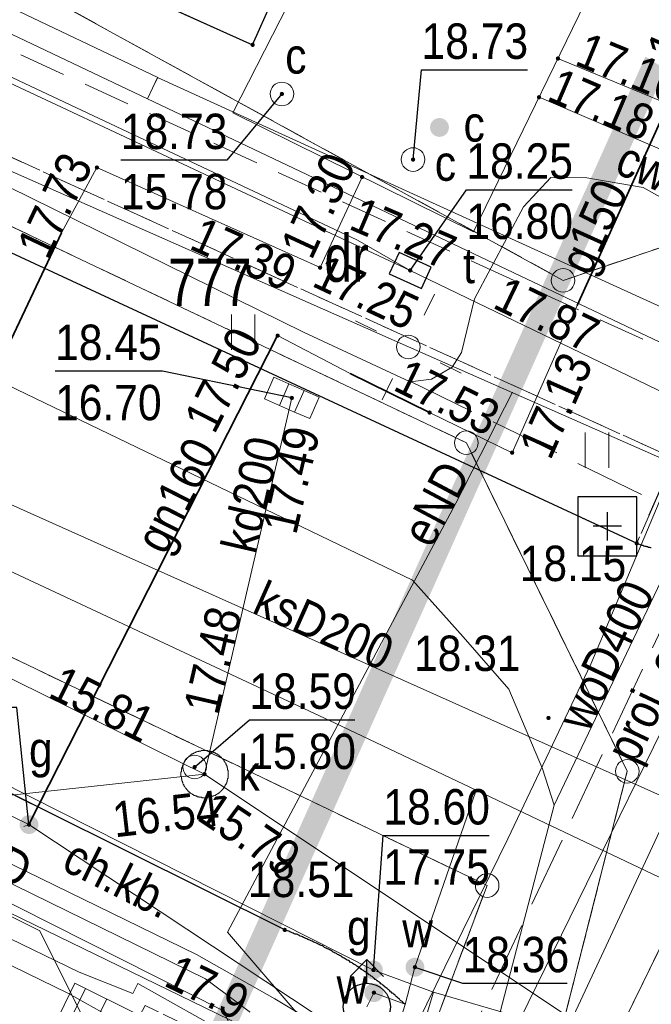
# Model space of a CAD drawing. Header units: metres. Extents: x 6530877 to 6534102, y 6042175 to 6045327.
# Tile 42 of 76: x 6532929 to 6532943, y 6044172 to 6044193. Entities that reach past the tile are written whole.
import ezdxf
from ezdxf.enums import TextEntityAlignment as Align

# ---------------------------------------------------------------- set-up
doc = ezdxf.new("R2010")
doc.units = ezdxf.units.M
doc.header["$MEASUREMENT"] = 0
for name, pattern in [('1.0_0.5', [1.5, 1, -0.5]), ('1.5_0.5', [2, 1.5, -0.5]), ('219-500', [0]), ('egug-500', [1, 0.5, -0.5])]:
    doc.linetypes.add(name, pattern=pattern)
doc.layers.get('0').update_dxf_attribs({"color": 2, "linetype": 'CONTINUOUS', "lineweight": 5})
for name, color, linetype in [('202-punkt graniczny', 7, 'CONTINUOUS'), ('210-oznaczenie konturu użytku gruntowego', 7, 'CONTINUOUS'), ('211-numer działki ewidencyjnej', 7, 'CONTINUOUS'), ('218-kontur użytku gruntowego', 7, 'CONTINUOUS'), ('219-działka ewidencyjna', 7, 'CONTINUOUS'), ('chodnik', 7, 'CONTINUOUS'), ('chodnik-Atr17', 7, 'CONTINUOUS'), ('hydrant', 7, 'CONTINUOUS'), ('jezdnia', 7, 'CONTINUOUS'), ('komora podziemna', 7, 'CONTINUOUS'), ('kratka ściekowa', 7, 'CONTINUOUS'), ('krawężnik', 7, 'CONTINUOUS'), ('latarnia', 7, 'CONTINUOUS'), ('obudowa ochronna przewodu', 7, 'CONTINUOUS'), ('pikieta sztuczna', 7, 'CONTINUOUS'), ('pikieta sztuczna-Atr2', 7, 'CONTINUOUS'), ('przewód ciepłowniczy', 7, 'CONTINUOUS'), ('przewód ciepłowniczy-Atr1', 7, 'CONTINUOUS'), ('przewód elektroenergetyczny podziemny', 7, 'CONTINUOUS'), ('przewód elektroenergetyczny podziemny - ob. projektowany', 7, 'CONTINUOUS'), ('przewód elektroenergetyczny podziemny - ob. projektowany-Atr1', 7, 'CONTINUOUS'), ('przewód elektroenergetyczny podziemny-Atr1', 7, 'CONTINUOUS'), ('przewód gazowy', 7, 'CONTINUOUS'), ('przewód gazowy-Atr1', 7, 'CONTINUOUS'), ('przewód kanalizacyjny', 7, 'CONTINUOUS'), ('przewód kanalizacyjny-Atr1', 7, 'CONTINUOUS'), ('przewód telekomunikacyjny podziemny', 7, 'CONTINUOUS'), ('przewód wodociągowy', 7, 'CONTINUOUS'), ('przewód wodociągowy-Atr1', 7, 'CONTINUOUS'), ('rzędna', 7, 'CONTINUOUS'), ('rzędna-Atr2', 7, 'CONTINUOUS'), ('rzędna-Atr3', 7, 'CONTINUOUS'), ('schody w ciągu komunikacyjnym', 7, 'CONTINUOUS'), ('Szczegółowa osnowa geodezyjna pozioma', 7, 'CONTINUOUS'), ('słup przewodów napowietrznych', 7, 'CONTINUOUS'), ('trawnik', 7, 'CONTINUOUS'), ('właz do komory lub kanału - okrągły', 7, 'CONTINUOUS'), ('właz do komory lub kanału - okrągły-Atr17', 7, 'CONTINUOUS'), ('właz do komory lub kanału - prostokątny', 7, 'CONTINUOUS'), ('właz do komory lub kanału - prostokątny-Atr17', 7, 'CONTINUOUS'), ('Zakres', 7, 'CONTINUOUS'), ('zasuwa lub zawór', 7, 'CONTINUOUS'), ('zasuwa lub zawór-Atr17', 7, 'CONTINUOUS'), ('ściana oporowa (linia)', 7, 'CONTINUOUS')]:
    doc.layers.add(name, color=color, linetype=linetype)
doc.styles.get("Standard").update_dxf_attribs({"font": 'Working1250', "width": 0.75})
doc.linetypes.add('otdn_500', pattern='A,5,0,[21,ksztalty.shx,S=0.5,R=0,X=-1,Y=0]', length=5)

# ---------------------------------------------------------------- blocks, each defined once
blk = doc.blocks.new('202')
at = {"color": 0, "linetype": 'Continuous', "lineweight": 0}
blk.add_circle((0, 0), 0.25, dxfattribs=at)
blk = doc.blocks.new('SUWH')
at = {"color": 0, "linetype": 'Continuous'}
for p in [(-0.354, 0.646), (0, 0.5), (0.354, 0.646)]:
    blk.add_line(p, (0, 1), dxfattribs=at)
blk.add_circle((0, 0), 0.5, dxfattribs=at)
blk = doc.blocks.new('US25')
at = {"linetype": 'Continuous', "lineweight": 0}
h = blk.add_hatch(color=0, dxfattribs=at)
edge = h.paths.add_edge_path()
edge.add_arc((0, 0), 0.2, 0, 360)
blk = doc.blocks.new('PW01')
at = {"linetype": 'Continuous', "lineweight": 13}
h = blk.add_hatch(color=0, dxfattribs=at)
edge = h.paths.add_edge_path()
edge.add_arc((0, 0), 0.045, 0, 360)
blk = doc.blocks.new('US15')
at = {"color": 0, "linetype": 'Continuous', "lineweight": 13}
blk.add_circle((0, 0), 0.25, dxfattribs=at)
blk = doc.blocks.new('SM01')
at = {"color": 0, "linetype": 'Continuous', "lineweight": 13}
for p, q in [((-0.53, 0.531), (-0.883, 0.884)), ((0.531, 0.531), (0.884, 0.884)), ((-0.53, -0.53), (-0.883, -0.883)), ((0.531, -0.53), (0.884, -0.883))]:
    blk.add_line(p, q, dxfattribs=at)
blk.add_circle((0, 0), 0.25, dxfattribs=at)
blk = doc.blocks.new('SUPWP')
at = {"color": 0, "linetype": 'Continuous'}
blk.add_lwpolyline([(-0.375, -0.25), (0.375, -0.25), (0.375, 0.25), (-0.375, 0.25)], close=True, dxfattribs=at)
blk = doc.blocks.new('US22')
at = {"color": 0, "linetype": 'Continuous', "lineweight": 13}
blk.add_circle((0, 0), 0.25, dxfattribs=at)
blk = doc.blocks.new('US05')
at = {"color": 0, "linetype": 'Continuous', "lineweight": 13}
for p, q in [((-0.525, -0.25), (-0.525, 0.25)), ((-0.525, 0.25), (-0.175, 0.25)), ((-0.175, -0.25), (-0.175, 0.25)), ((-0.175, 0.25), (0.175, 0.25)), ((0.175, -0.25), (0.175, 0.25)), ((0.175, 0.25), (0.525, 0.25)), ((0.525, -0.25), (0.525, 0.25)), ((-0.525, -0.25), (-0.175, -0.25)), ((-0.175, -0.25), (0.175, -0.25)), ((0.175, -0.25), (0.525, -0.25))]:
    blk.add_line(p, q, dxfattribs=at)
blk = doc.blocks.new('TU04')
at = {"color": 0, "linetype": 'Continuous', "lineweight": 13}
for p, q in [((0, 0), (0, 0.75)), ((0.5, 0), (0.5, 0.75))]:
    blk.add_line(p, q, dxfattribs=at)
blk = doc.blocks.new('OSSP')
at = {"color": 0}
for p, q in [((-0.626, 0.625), (-0.626, -0.625)), ((-0.626, 0.625), (-0.626, -0.625)), ((0.624, 0.625), (-0.626, 0.625)), ((0.624, 0.625), (-0.626, 0.625)), ((0.624, -0.625), (0.624, 0.625)), ((0.624, -0.625), (0.624, 0.625)), ((0, -0.3), (0, 0.3)), ((0, -0.3), (0, 0.3)), ((0.3, 0), (-0.3, 0)), ((0.3, 0), (-0.3, 0)), ((-0.626, -0.625), (0.624, -0.625)), ((-0.626, -0.625), (0.624, -0.625))]:
    blk.add_line(p, q, dxfattribs=at)

msp = doc.modelspace()

# ---------------------------------------------------------------- linework, layer by layer
at = {"layer": '218-kontur użytku gruntowego', "color": 3, "linetype": 'egug-500', "lineweight": 18, "flags": 128}
for points in [[(6532940.8, 6044187.59), (6532900.67, 6044209.63)], [(6532900.67, 6044209.63), (6532940.8, 6044187.59)], [(6532898.44, 6044203.31), (6532938.75, 6044184.15)], [(6532938.75, 6044184.15), (6532898.44, 6044203.31)], [(6532906.44, 6044190.48), (6532939.19, 6044174.77)], [(6532939.19, 6044174.77), (6532906.44, 6044190.48)], [(6532948.22, 6044190.09), (6532940.8, 6044187.59)], [(6532940.8, 6044187.59), (6532948.22, 6044190.09)], [(6532939.43, 6044166.46), (6532950.42, 6044188.88)], [(6532950.42, 6044188.88), (6532939.43, 6044166.46)], [(6532938.75, 6044184.15), (6532942.16, 6044177.19)], [(6532942.16, 6044177.19), (6532938.75, 6044184.15)], [(6532942.16, 6044177.19), (6532939.43, 6044166.46)], [(6532939.43, 6044166.46), (6532942.16, 6044177.19)], [(6532939.19, 6044174.77), (6532936.46, 6044167.54)], [(6532936.46, 6044167.54), (6532939.19, 6044174.77)]]:
    msp.add_lwpolyline(points, dxfattribs=at)
at = {"layer": '219-działka ewidencyjna', "color": 3, "linetype": '219-500', "lineweight": 18, "flags": 128}
for points in [[(6532900.67, 6044209.63), (6532940.8, 6044187.59)], [(6532898.44, 6044203.31), (6532938.75, 6044184.15)], [(6532906.44, 6044190.48), (6532939.19, 6044174.77)], [(6532940.8, 6044187.59), (6532948.22, 6044190.09)], [(6532939.43, 6044166.46), (6532950.42, 6044188.88)], [(6532938.75, 6044184.15), (6532942.16, 6044177.19)], [(6532939.43, 6044166.46), (6532942.16, 6044177.19)], [(6532939.19, 6044174.77), (6532936.46, 6044167.54)]]:
    msp.add_lwpolyline(points, dxfattribs=at)
at = {"layer": 'chodnik', "color": 7, "linetype": '1.0_0.5', "lineweight": 18, "flags": 128}
for points in [[(6532893.72, 6044209.45), (6532893.31, 6044208.46), (6532910.82, 6044200.82), (6532944.42, 6044185.46), (6532945.26, 6044186.1), (6532947.89, 6044191.65), (6532951.11, 6044198.36)], [(6532892.81, 6044206.42), (6532903.89, 6044201.52), (6532909.96, 6044198.9), (6532910.42, 6044198.68), (6532943.15, 6044183.82), (6532942.36, 6044182.02)], [(6532934.9, 6044173.83), (6532918.08, 6044182.2)]]:
    msp.add_lwpolyline(points, dxfattribs=at)
at = {"layer": 'jezdnia', "color": 7, "linetype": '1.5_0.5', "lineweight": 18, "flags": 128}
for points in [[(6532930.42, 6044194.29), (6532934.22, 6044192.58), (6532937.97, 6044200.98), (6532934.31, 6044202.63)], [(6532942.47, 6044181.98), (6532942.36, 6044182.02), (6532916.72, 6044193.93)]]:
    msp.add_lwpolyline(points, dxfattribs=at)
at = {"layer": 'komora podziemna', "color": 212, "linetype": 'Continuous', "lineweight": 18, "flags": 128}
msp.add_lwpolyline([(6532936.82, 6044197.05), (6532941.79, 6044194.56), (6532938.9, 6044188.62), (6532933.8, 6044191.14)], close=True, dxfattribs=at)
at = {"layer": 'komora podziemna', "color": 34, "linetype": 'Continuous', "lineweight": 18, "flags": 128}
msp.add_lwpolyline([(6532933.45, 6044176.69), (6532933.44, 6044176.69), (6532933.43, 6044176.69), (6532933.43, 6044176.68), (6532933.42, 6044176.68), (6532933.41, 6044176.68), (6532933.4, 6044176.67), (6532933.39, 6044176.67), (6532933.38, 6044176.67), (6532933.38, 6044176.66), (6532933.37, 6044176.66), (6532933.36, 6044176.66), (6532933.35, 6044176.65), (6532933.34, 6044176.65), (6532933.33, 6044176.65), (6532933.32, 6044176.65), (6532933.32, 6044176.64), (6532933.31, 6044176.64), (6532933.3, 6044176.64), (6532933.29, 6044176.64), (6532933.28, 6044176.64), (6532933.27, 6044176.64), (6532933.26, 6044176.63), (6532933.25, 6044176.63), (6532933.24, 6044176.63), (6532933.23, 6044176.63), (6532933.22, 6044176.63), (6532933.21, 6044176.63), (6532933.2, 6044176.63), (6532933.19, 6044176.63), (6532933.18, 6044176.63), (6532933.17, 6044176.63), (6532933.16, 6044176.63), (6532933.15, 6044176.63), (6532933.14, 6044176.63), (6532933.14, 6044176.64), (6532933.13, 6044176.64), (6532933.12, 6044176.64), (6532933.11, 6044176.64), (6532933.1, 6044176.64), (6532933.09, 6044176.64), (6532933.08, 6044176.65), (6532933.07, 6044176.65), (6532933.06, 6044176.65), (6532933.05, 6044176.65), (6532933.04, 6044176.66), (6532933.03, 6044176.66), (6532933.02, 6044176.67), (6532933.01, 6044176.67), (6532933, 6044176.67), (6532933, 6044176.68), (6532932.99, 6044176.68), (6532932.98, 6044176.68), (6532932.97, 6044176.69), (6532932.96, 6044176.69), (6532932.96, 6044176.7), (6532932.95, 6044176.7), (6532932.94, 6044176.7), (6532932.94, 6044176.71), (6532932.93, 6044176.71), (6532932.92, 6044176.72), (6532932.91, 6044176.72), (6532932.91, 6044176.73), (6532932.9, 6044176.73), (6532932.89, 6044176.74), (6532932.88, 6044176.75), (6532932.87, 6044176.75), (6532932.87, 6044176.76), (6532932.86, 6044176.77), (6532932.85, 6044176.77), (6532932.85, 6044176.78), (6532932.84, 6044176.78), (6532932.84, 6044176.79), (6532932.83, 6044176.79), (6532932.83, 6044176.8), (6532932.82, 6044176.81), (6532932.81, 6044176.82), (6532932.81, 6044176.83), (6532932.8, 6044176.83), (6532932.8, 6044176.84), (6532932.79, 6044176.84), (6532932.79, 6044176.85), (6532932.78, 6044176.86), (6532932.78, 6044176.87), (6532932.77, 6044176.87), (6532932.77, 6044176.88), (6532932.76, 6044176.89), (6532932.76, 6044176.9), (6532932.76, 6044176.91), (6532932.75, 6044176.91), (6532932.75, 6044176.92), (6532932.74, 6044176.93), (6532932.74, 6044176.94), (6532932.74, 6044176.95), (6532932.73, 6044176.96), (6532932.73, 6044176.97), (6532932.73, 6044176.98), (6532932.72, 6044176.98), (6532932.72, 6044176.99), (6532932.72, 6044177), (6532932.72, 6044177.01), (6532932.72, 6044177.02), (6532932.71, 6044177.03), (6532932.71, 6044177.04), (6532932.71, 6044177.05), (6532932.71, 6044177.06), (6532932.71, 6044177.07), (6532932.71, 6044177.08), (6532932.7, 6044177.08), (6532932.7, 6044177.09), (6532932.7, 6044177.1), (6532932.7, 6044177.11), (6532932.7, 6044177.12), (6532932.7, 6044177.13), (6532932.7, 6044177.14), (6532932.7, 6044177.15), (6532932.7, 6044177.16), (6532932.7, 6044177.17), (6532932.7, 6044177.18), (6532932.71, 6044177.18), (6532932.71, 6044177.19), (6532932.71, 6044177.2), (6532932.71, 6044177.21), (6532932.71, 6044177.22), (6532932.71, 6044177.23), (6532932.71, 6044177.24), (6532932.72, 6044177.25), (6532932.72, 6044177.26), (6532932.72, 6044177.27), (6532932.72, 6044177.28), (6532932.73, 6044177.28), (6532932.73, 6044177.29), (6532932.73, 6044177.3), (6532932.73, 6044177.31), (6532932.74, 6044177.31), (6532932.74, 6044177.32), (6532932.74, 6044177.33), (6532932.75, 6044177.34), (6532932.75, 6044177.35), (6532932.76, 6044177.36), (6532932.76, 6044177.37), (6532932.77, 6044177.38), (6532932.77, 6044177.39), (6532932.78, 6044177.39), (6532932.78, 6044177.4), (6532932.79, 6044177.41), (6532932.79, 6044177.42), (6532932.8, 6044177.42), (6532932.8, 6044177.43), (6532932.81, 6044177.44), (6532932.82, 6044177.45), (6532932.82, 6044177.46), (6532932.83, 6044177.46), (6532932.83, 6044177.47), (6532932.84, 6044177.47), (6532932.84, 6044177.48), (6532932.85, 6044177.48), (6532932.85, 6044177.49), (6532932.86, 6044177.49), (6532932.86, 6044177.5), (6532932.87, 6044177.5), (6532932.87, 6044177.51), (6532932.88, 6044177.51), (6532932.88, 6044177.52), (6532932.89, 6044177.52), (6532932.9, 6044177.53), (6532932.91, 6044177.53), (6532932.91, 6044177.54), (6532932.92, 6044177.54), (6532932.92, 6044177.55), (6532932.93, 6044177.55), (6532932.94, 6044177.56), (6532932.95, 6044177.56), (6532932.96, 6044177.57), (6532932.97, 6044177.57), (6532932.98, 6044177.58), (6532932.99, 6044177.58), (6532933, 6044177.59), (6532933.01, 6044177.59), (6532933.02, 6044177.6), (6532933.03, 6044177.6), (6532933.04, 6044177.6), (6532933.05, 6044177.61), (6532933.06, 6044177.61), (6532933.07, 6044177.61), (6532933.08, 6044177.62), (6532933.09, 6044177.62), (6532933.1, 6044177.62), (6532933.11, 6044177.62), (6532933.12, 6044177.62), (6532933.13, 6044177.63), (6532933.14, 6044177.63), (6532933.15, 6044177.63), (6532933.16, 6044177.63), (6532933.17, 6044177.63), (6532933.18, 6044177.63), (6532933.19, 6044177.63), (6532933.2, 6044177.63), (6532933.21, 6044177.63), (6532933.22, 6044177.63), (6532933.23, 6044177.63), (6532933.24, 6044177.63), (6532933.25, 6044177.63), (6532933.26, 6044177.63), (6532933.27, 6044177.63), (6532933.28, 6044177.62), (6532933.29, 6044177.62), (6532933.3, 6044177.62), (6532933.31, 6044177.62), (6532933.32, 6044177.62), (6532933.33, 6044177.61), (6532933.34, 6044177.61), (6532933.35, 6044177.61), (6532933.36, 6044177.61), (6532933.37, 6044177.6), (6532933.38, 6044177.6), (6532933.39, 6044177.59), (6532933.4, 6044177.59), (6532933.41, 6044177.59), (6532933.41, 6044177.58), (6532933.42, 6044177.58), (6532933.43, 6044177.58), (6532933.43, 6044177.57), (6532933.44, 6044177.57), (6532933.45, 6044177.57), (6532933.45, 6044177.56), (6532933.46, 6044177.56), (6532933.47, 6044177.55), (6532933.48, 6044177.55), (6532933.48, 6044177.54), (6532933.49, 6044177.54), (6532933.5, 6044177.53), (6532933.51, 6044177.53), (6532933.51, 6044177.52), (6532933.52, 6044177.52), (6532933.52, 6044177.51), (6532933.53, 6044177.51), (6532933.54, 6044177.5), (6532933.55, 6044177.49), (6532933.56, 6044177.48), (6532933.57, 6044177.47), (6532933.58, 6044177.46), (6532933.59, 6044177.45), (6532933.59, 6044177.44), (6532933.6, 6044177.44), (6532933.6, 6044177.43), (6532933.61, 6044177.43), (6532933.61, 6044177.42), (6532933.62, 6044177.41), (6532933.62, 6044177.4), (6532933.63, 6044177.39), (6532933.63, 6044177.38), (6532933.64, 6044177.38), (6532933.64, 6044177.37), (6532933.65, 6044177.36), (6532933.65, 6044177.35), (6532933.66, 6044177.34), (6532933.66, 6044177.33), (6532933.66, 6044177.32), (6532933.67, 6044177.32), (6532933.67, 6044177.31), (6532933.67, 6044177.3), (6532933.68, 6044177.29), (6532933.68, 6044177.28), (6532933.68, 6044177.27), (6532933.68, 6044177.26), (6532933.69, 6044177.26), (6532933.69, 6044177.25), (6532933.69, 6044177.24), (6532933.69, 6044177.23), (6532933.69, 6044177.22), (6532933.7, 6044177.21), (6532933.7, 6044177.2), (6532933.7, 6044177.19), (6532933.7, 6044177.18), (6532933.7, 6044177.17), (6532933.7, 6044177.16), (6532933.7, 6044177.15), (6532933.7, 6044177.14), (6532933.7, 6044177.13), (6532933.7, 6044177.12), (6532933.7, 6044177.11), (6532933.7, 6044177.1), (6532933.7, 6044177.09), (6532933.7, 6044177.08), (6532933.7, 6044177.07), (6532933.7, 6044177.06), (6532933.7, 6044177.05), (6532933.7, 6044177.04), (6532933.69, 6044177.04), (6532933.69, 6044177.03), (6532933.69, 6044177.02), (6532933.69, 6044177.01), (6532933.69, 6044177), (6532933.68, 6044177), (6532933.68, 6044176.99), (6532933.68, 6044176.98), (6532933.68, 6044176.97), (6532933.67, 6044176.97), (6532933.67, 6044176.96), (6532933.67, 6044176.95), (6532933.67, 6044176.94), (6532933.66, 6044176.94), (6532933.66, 6044176.93), (6532933.66, 6044176.92), (6532933.65, 6044176.91), (6532933.65, 6044176.9), (6532933.64, 6044176.9), (6532933.64, 6044176.89), (6532933.64, 6044176.88), (6532933.63, 6044176.88), (6532933.63, 6044176.87), (6532933.62, 6044176.86), (6532933.62, 6044176.85), (6532933.61, 6044176.85), (6532933.61, 6044176.84), (6532933.6, 6044176.83), (6532933.6, 6044176.82), (6532933.59, 6044176.82), (6532933.59, 6044176.81), (6532933.58, 6044176.81), (6532933.58, 6044176.8), (6532933.57, 6044176.79), (6532933.56, 6044176.78), (6532933.55, 6044176.77), (6532933.54, 6044176.77), (6532933.54, 6044176.76), (6532933.53, 6044176.76), (6532933.53, 6044176.75), (6532933.52, 6044176.74), (6532933.51, 6044176.74), (6532933.51, 6044176.73), (6532933.5, 6044176.73), (6532933.49, 6044176.72), (6532933.48, 6044176.71), (6532933.47, 6044176.71), (6532933.46, 6044176.7), (6532933.45, 6044176.7)], close=True, dxfattribs=at)
at = {"layer": 'krawężnik', "color": 7, "linetype": 'Continuous', "lineweight": 25, "flags": 128}
for points in [[(6532934.9, 6044173.83), (6532918.08, 6044182.2), (6532893.12, 6044194.8), (6532855.14, 6044213.89), (6532821.35, 6044231.11)], [(6532930.42, 6044194.29), (6532934.22, 6044192.58), (6532937.97, 6044200.98), (6532934.31, 6044202.63)], [(6532916.72, 6044193.93), (6532942.36, 6044182.02), (6532942.47, 6044181.98)], [(6532942.47, 6044181.98), (6532942.49, 6044181.98), (6532942.51, 6044181.97), (6532942.53, 6044181.96), (6532942.55, 6044181.96), (6532942.57, 6044181.95), (6532942.59, 6044181.95), (6532942.61, 6044181.94), (6532942.63, 6044181.94), (6532942.65, 6044181.93), (6532942.67, 6044181.93)], [(6532937.45, 6044172.25), (6532937.43, 6044172.27), (6532937.42, 6044172.28), (6532937.4, 6044172.3), (6532937.38, 6044172.32), (6532937.36, 6044172.33), (6532937.34, 6044172.35), (6532937.33, 6044172.36), (6532937.31, 6044172.38), (6532937.29, 6044172.4), (6532937.27, 6044172.41), (6532937.25, 6044172.43), (6532937.24, 6044172.45), (6532937.22, 6044172.46), (6532937.2, 6044172.48), (6532937.18, 6044172.49), (6532937.16, 6044172.51), (6532937.14, 6044172.52), (6532937.13, 6044172.54), (6532937.11, 6044172.56), (6532937.09, 6044172.57), (6532937.07, 6044172.59), (6532937.05, 6044172.6), (6532937.03, 6044172.62), (6532937.01, 6044172.63), (6532937, 6044172.65), (6532936.98, 6044172.66), (6532936.96, 6044172.68), (6532936.94, 6044172.69), (6532936.92, 6044172.71), (6532936.9, 6044172.72), (6532936.88, 6044172.74), (6532936.86, 6044172.75), (6532936.84, 6044172.77), (6532936.82, 6044172.78), (6532936.8, 6044172.8), (6532936.79, 6044172.81), (6532936.77, 6044172.83), (6532936.75, 6044172.84), (6532936.73, 6044172.85), (6532936.71, 6044172.87), (6532936.69, 6044172.88), (6532936.67, 6044172.9), (6532936.65, 6044172.91), (6532936.63, 6044172.93), (6532936.61, 6044172.94), (6532936.59, 6044172.95), (6532936.57, 6044172.97), (6532936.55, 6044172.98), (6532936.53, 6044172.99), (6532936.51, 6044173.01), (6532936.49, 6044173.02), (6532936.47, 6044173.04), (6532936.45, 6044173.05), (6532936.43, 6044173.06), (6532936.41, 6044173.08), (6532936.39, 6044173.09), (6532936.37, 6044173.1), (6532936.35, 6044173.11), (6532936.33, 6044173.13), (6532936.31, 6044173.14), (6532936.29, 6044173.15), (6532936.27, 6044173.17), (6532936.25, 6044173.18), (6532936.22, 6044173.19), (6532936.2, 6044173.2), (6532936.18, 6044173.22), (6532936.16, 6044173.23), (6532936.14, 6044173.24), (6532936.12, 6044173.25), (6532936.1, 6044173.27), (6532936.08, 6044173.28), (6532936.06, 6044173.29), (6532936.04, 6044173.3), (6532936.02, 6044173.31), (6532936, 6044173.33), (6532935.97, 6044173.34), (6532935.95, 6044173.35), (6532935.93, 6044173.36), (6532935.91, 6044173.37), (6532935.89, 6044173.39), (6532935.87, 6044173.4), (6532935.85, 6044173.41), (6532935.83, 6044173.42), (6532935.8, 6044173.43), (6532935.78, 6044173.44), (6532935.76, 6044173.45), (6532935.74, 6044173.46), (6532935.72, 6044173.48), (6532935.7, 6044173.49), (6532935.67, 6044173.5), (6532935.65, 6044173.51), (6532935.63, 6044173.52), (6532935.61, 6044173.53), (6532935.59, 6044173.54), (6532935.57, 6044173.55), (6532935.54, 6044173.56), (6532935.52, 6044173.57), (6532935.5, 6044173.58), (6532935.48, 6044173.59), (6532935.46, 6044173.6), (6532935.43, 6044173.61), (6532935.41, 6044173.62), (6532935.39, 6044173.63), (6532935.37, 6044173.64), (6532935.35, 6044173.65), (6532935.32, 6044173.66), (6532935.3, 6044173.67), (6532935.28, 6044173.68), (6532935.26, 6044173.69), (6532935.23, 6044173.7), (6532935.21, 6044173.71), (6532935.19, 6044173.72), (6532935.17, 6044173.73), (6532935.15, 6044173.74), (6532935.12, 6044173.74), (6532935.1, 6044173.75), (6532935.08, 6044173.76), (6532935.06, 6044173.77), (6532935.03, 6044173.78), (6532935.01, 6044173.79), (6532934.99, 6044173.8), (6532934.96, 6044173.81), (6532934.94, 6044173.81), (6532934.92, 6044173.82), (6532934.9, 6044173.83)]]:
    msp.add_lwpolyline(points, dxfattribs=at)
at = {"layer": 'obudowa ochronna przewodu', "color": 7, "linetype": 'Continuous', "lineweight": 35, "flags": 128}
for points in [[(6532941.1, 6044187.06), (6532943.78, 6044193)], [(6532925.11, 6044177.9), (6532930.17, 6044188.6)], [(6532934.75, 6044186.42), (6532929.48, 6044176.06)], [(6532937.97, 6044184.79), (6532936.29, 6044185.62)]]:
    msp.add_lwpolyline(points, dxfattribs=at)
at = {"layer": 'przewód ciepłowniczy', "color": 212, "linetype": 'Continuous', "lineweight": 18, "flags": 128}
for points in [[(6533047.87, 6044085.38), (6533033.78, 6044094.55), (6533028.77, 6044097.78), (6533017.71, 6044104.75), (6532996.85, 6044117.48), (6532981.5, 6044126.44), (6532953.14, 6044142.96), (6532952.95, 6044143.73), (6532969.46, 6044175.08), (6532969.16, 6044175.86), (6532957.07, 6044181.64), (6532948.72, 6044185.36), (6532948.29, 6044185.55), (6532948.04, 6044186.32), (6532948.92, 6044188.24), (6532948.62, 6044189.02), (6532940.69, 6044192.29)], [(6532940.29, 6044191.47), (6532947.3, 6044188.46), (6532947.57, 6044187.69), (6532946.72, 6044185.89), (6532946.94, 6044185.11), (6532948.32, 6044184.48), (6532956.5, 6044180.76), (6532967.92, 6044175.46), (6532968.16, 6044174.68), (6532951.42, 6044143.28), (6532951.6, 6044142.46), (6532980.24, 6044126.16), (6532995.85, 6044116.94), (6533017.79, 6044103.58), (6533028.18, 6044096.99), (6533033.21, 6044093.72), (6533046.4, 6044085.08)], [(6532923.28, 6044173.8), (6532925.11, 6044177.9), (6532930.17, 6044188.6), (6532930.92, 6044189.98), (6532935.65, 6044187.86), (6532936.54, 6044189.78)], [(6532923.28, 6044173.8), (6532925.11, 6044177.9), (6532930.17, 6044188.6), (6532930.92, 6044189.98), (6532935.65, 6044187.86), (6532936.54, 6044189.78)]]:
    msp.add_lwpolyline(points, dxfattribs=at)
at = {"layer": 'przewód elektroenergetyczny podziemny', "color": 1, "linetype": 'Continuous', "lineweight": 18, "flags": 128}
for points in [[(6532828.33, 6044237.79), (6532856.48, 6044224.19), (6532882.65, 6044210.7), (6532913.2, 6044196.93), (6532937.52, 6044186.18), (6532943.44, 6044183.58), (6532949.86, 6044194.64), (6532952.51, 6044194.41)], [(6532892.65, 6044207.16), (6532903.48, 6044201.98), (6532907.57, 6044199.6), (6532909.91, 6044198.87), (6532913.62, 6044197.17), (6532935.3, 6044186.49), (6532937.56, 6044185.44), (6532938.01, 6044185.5), (6532938.45, 6044185.75), (6532938.65, 6044186.06), (6532938.92, 6044187.2), (6532939.96, 6044189.15), (6532940.54, 6044189.77), (6532941.3, 6044189.76), (6532942.5, 6044189.56), (6532944.37, 6044188.51), (6532945.87, 6044187.79), (6532947.92, 6044186.8), (6532958.71, 6044180.68), (6532958.48, 6044178.73)], [(6532935.02, 6044126.15), (6532932.35, 6044127.04), (6532926.74, 6044129.61), (6532926.44, 6044129.89), (6532926.37, 6044130.15), (6532926.51, 6044131.08), (6532928.2, 6044138.4), (6532929.99, 6044143.82), (6532930.99, 6044146.93), (6532934.58, 6044157.09), (6532935.75, 6044161.21), (6532936.36, 6044165.38), (6532936.48, 6044168.09), (6532936.87, 6044169.73), (6532937.34, 6044171.1), (6532939.63, 6044175.76), (6532941.39, 6044179.46), (6532950.29, 6044200.56), (6532952.01, 6044204.52), (6532953.51, 6044207.22)], [(6532885.07, 6044197.87), (6532887.63, 6044196.28), (6532899.96, 6044189.93), (6532921.94, 6044178.72), (6532933.03, 6044173.31), (6532934.69, 6044172.37), (6532936.38, 6044171.36), (6532936.79, 6044170.79), (6532936.7, 6044170.11), (6532936.42, 6044169.2), (6532925.17, 6044134.84), (6532925.3, 6044134.43), (6532927.28, 6044132.83), (6532933.6, 6044130.38), (6532934.49, 6044130.03), (6532934.73, 6044129.67), (6532934.83, 6044129.2), (6532934.79, 6044128.69), (6532932.29, 6044118.92), (6532932.42, 6044118.09), (6532932.86, 6044117.35)], [(6532885.34, 6044193.68), (6532887.18, 6044193.42), (6532888.73, 6044193.1), (6532891.9, 6044191.95), (6532894.89, 6044190.78), (6532896.81, 6044189.83), (6532899.72, 6044188.5), (6532904.69, 6044186.14), (6532911.57, 6044182.83), (6532911.71, 6044181.99), (6532912.38, 6044182.43), (6532929.71, 6044173.81), (6532934.02, 6044165.17), (6532934.4, 6044164.33), (6532934.93, 6044162.1), (6532934.86, 6044160.84), (6532934.14, 6044158.2)], [(6532935.02, 6044126.15), (6532935.22, 6044129.34), (6532933.51, 6044130.34), (6532928.12, 6044132.66), (6532926.24, 6044134.7), (6532927.74, 6044138.93), (6532930.58, 6044148.07), (6532936.86, 6044170.09), (6532933.69, 6044173.78), (6532938.53, 6044182.87), (6532939.73, 6044185.22)], [(6532926.76, 6044144.54), (6532927.04, 6044144.44), (6532933.44, 6044162.51), (6532936.77, 6044167.6), (6532936.65, 6044169.21), (6532936.18, 6044170.36), (6532935.44, 6044171.03), (6532933.72, 6044171.93), (6532911.72, 6044182.62), (6532911.59, 6044182.36)], [(6532936.74, 6044130.99), (6532936.42, 6044131.09), (6532936.07, 6044131.13), (6532935.8, 6044131.15), (6532935.3, 6044131.17), (6532934.51, 6044131.2), (6532934.2, 6044131.26), (6532933.74, 6044131.39), (6532932.61, 6044131.86), (6532930.45, 6044132.79), (6532928.74, 6044133.38), (6532927.72, 6044133.56), (6532926.18, 6044133.87), (6532925.13, 6044134.08), (6532924.68, 6044134.25), (6532924.64, 6044134.7), (6532936.54, 6044170.18), (6532936.29, 6044170.52), (6532935.85, 6044170.83), (6532933.22, 6044172.79), (6532919.24, 6044179.64)]]:
    msp.add_lwpolyline(points, dxfattribs=at)
at = {"layer": 'przewód elektroenergetyczny podziemny - ob. projektowany', "color": 1, "linetype": '1.5_0.5', "lineweight": 18, "flags": 128}
for points in [[(6533076.29, 6044263.94), (6533074.94, 6044264.8), (6533074.57, 6044264.21), (6533069.9, 6044267), (6533068.96, 6044268.06), (6533063.97, 6044270.83), (6533055.65, 6044276.33), (6533054.3, 6044276.37), (6533050.46, 6044278.99), (6533048.88, 6044280.07), (6533045.28, 6044282.53), (6533036.8, 6044288.98), (6533033.02, 6044291.67), (6533024.92, 6044278.65), (6533011.95, 6044257.33), (6533005.79, 6044260.23), (6532998.89, 6044263.55), (6532995.98, 6044257.61), (6532995.45, 6044256.56), (6532994.66, 6044255.01), (6532996.71, 6044253.53), (6532992.85, 6044245.93), (6532978.59, 6044217.89), (6532968.2, 6044197.45), (6532961.86, 6044184.96), (6532950.6, 6044189.54), (6532947.87, 6044190.84), (6532945.07, 6044184.89), (6532944.4, 6044183.43), (6532938.1, 6044170.04), (6532937.87, 6044169.55), (6532937.24, 6044167.71), (6532937.88, 6044166.87), (6532937.45, 6044165.89), (6532936.58, 6044162.88), (6532933.71, 6044163.09), (6532928.73, 6044149.52), (6532924.63, 6044138.24), (6532924.25, 6044137.21), (6532922.25, 6044131.69), (6532921.18, 6044128.75), (6532937.51, 6044123.05), (6532938.69, 6044123.44), (6532940.84, 6044122.34)], [(6532937.52, 6044185.47), (6532956.78, 6044176.06), (6532956.93, 6044175.75), (6532956.31, 6044174.42)]]:
    msp.add_lwpolyline(points, dxfattribs=at)
at = {"layer": 'przewód gazowy', "color": 52, "linetype": 'Continuous', "lineweight": 18, "flags": 128}
for points in [[(6532523.14, 6044385.43), (6532557.1, 6044367.12), (6532571.59, 6044364.46), (6532621.62, 6044337.33), (6532658.18, 6044317.06), (6532683.6, 6044303.42), (6532707.61, 6044290.33), (6532719.64, 6044283.75), (6532747.32, 6044268.91), (6532772.72, 6044255.73), (6532936.78, 6044172.98), (6532938.05, 6044172.51)], [(6532921.91, 6044118.07), (6532929.71, 6044144.76), (6532938.05, 6044172.51), (6532940.87, 6044171.69), (6532949.84, 6044190.9), (6532970.21, 6044232.92), (6532971.74, 6044234.22), (6532985.06, 6044261.22), (6532988.66, 6044269), (6532984.62, 6044272.86), (6532986.44, 6044277.21)], [(6532884.12, 6044198.6), (6532888.4, 6044196.69), (6532895.69, 6044192.7), (6532909.3, 6044185.92), (6532929.48, 6044176.06), (6532935.61, 6044172), (6532936.62, 6044170.93), (6532938.01, 6044168.26), (6532948.6, 6044163.45)], [(6532939.72, 6044183.94), (6532941.1, 6044187.06), (6532943.78, 6044193), (6532943.91, 6044193.3), (6532943.97, 6044193.38), (6532945.63, 6044192.68), (6532948.44, 6044191.41), (6532948.83, 6044191.24)], [(6532929.37, 6044176.02), (6532929.48, 6044176.06), (6532934.75, 6044186.42), (6532936.29, 6044185.62), (6532937.97, 6044184.79), (6532939.72, 6044183.94)]]:
    msp.add_lwpolyline(points, dxfattribs=at)
at = {"layer": 'przewód kanalizacyjny', "color": 34, "linetype": 'Continuous', "lineweight": 18, "flags": 128}
for points in [[(6532949.66, 6044173.63), (6532910.17, 6044191.31), (6532873.32, 6044212.63), (6532839.79, 6044229.56), (6532806, 6044246.78), (6532771.38, 6044264.12), (6532737.85, 6044281.45), (6532712.36, 6044295.44), (6532705.32, 6044299.24), (6532657.1, 6044325.16), (6532630.97, 6044338.87), (6532622.63, 6044343.76), (6532612.58, 6044348.82)], [(6532949.27, 6044166.42), (6532933.2, 6044177.13), (6532883.19, 6044201.82), (6532882.52, 6044204.65)], [(6532933.2, 6044177.13), (6532935.05, 6044185.1)], [(6532933.2, 6044177.13), (6532922.54, 6044175.97), (6532911.16, 6044180.43)]]:
    msp.add_lwpolyline(points, dxfattribs=at)
at = {"layer": 'przewód telekomunikacyjny podziemny', "color": 30, "linetype": 'Continuous', "lineweight": 18, "flags": 128}
for points in [[(6532744.39, 6044285.25), (6532804.49, 6044254.47), (6532816.71, 6044247.85), (6532844.33, 6044232.75), (6532866.56, 6044221.65), (6532910.04, 6044200.69), (6532937.56, 6044187.8)], [(6532955.82, 6044204.43), (6532935.98, 6044163.97), (6532931.22, 6044147.36), (6532930.68, 6044147.09)], [(6532937.56, 6044187.8), (6532936.44, 6044188.44), (6532912.81, 6044199.57), (6532910.75, 6044200.94), (6532910.34, 6044201.11)], [(6532937.56, 6044187.8), (6532957.28, 6044178.29)], [(6532935.98, 6044163.97), (6532935.09, 6044169.14), (6532933.59, 6044172.12), (6532914.8, 6044181.6)]]:
    msp.add_lwpolyline(points, dxfattribs=at)
at = {"layer": 'przewód wodociągowy', "color": 5, "linetype": 'Continuous', "lineweight": 18, "flags": 128}
for points in [[(6532533.3, 6044384.26), (6532607.13, 6044346.77), (6532662.6, 6044317.43), (6532691.38, 6044301.95), (6532709.52, 6044292.22), (6532721.01, 6044285.74), (6532758.98, 6044265.35), (6532774.32, 6044257.11), (6532807.3, 6044238.82), (6532818.96, 6044233.08), (6532843.35, 6044221.57), (6532874.95, 6044206.72), (6532935.97, 6044178.21), (6532945.46, 6044173.7), (6532973.77, 6044229.39), (6532975.98, 6044232.59), (6532990.74, 6044263), (6532991.16, 6044263.95), (6532991.27, 6044264.21)], [(6532938.6, 6044164.82), (6532938.53, 6044168.5), (6532940.61, 6044176.47), (6532940.36, 6044177.24), (6532939.65, 6044178.93), (6532938.68, 6044180.04), (6532937.61, 6044181.24), (6532912.71, 6044193.22), (6532837.18, 6044231.68), (6532813.81, 6044242.3), (6532804.34, 6044245.54), (6532777.48, 6044256.68), (6532774.63, 6044257.9), (6532726.38, 6044283.63), (6532692.68, 6044302.01), (6532683.43, 6044306.88), (6532677.72, 6044309.95), (6532634.51, 6044333.15), (6532602.33, 6044350.05)], [(6532988.26, 6044270.71), (6532987.12, 6044268.49), (6532969.9, 6044234.99), (6532967.92, 6044233.72), (6532940.61, 6044176.47)], [(6532938.94, 6044176.75), (6532937.66, 6044173.04), (6532937.45, 6044172.25), (6532931.42, 6044153.1), (6532925.79, 6044134.09), (6532917.65, 6044105.61), (6532918.62, 6044098.88), (6532909.14, 6044058.75), (6532906.89, 6044023.66), (6532907.05, 6044017.75), (6532906.43, 6044015.85)], [(6532936.64, 6044172.2), (6532936.79, 6044172.5)], [(6532936.79, 6044172.5), (6532937.45, 6044172.26)]]:
    msp.add_lwpolyline(points, dxfattribs=at)
at = {"layer": 'rzędna-Atr2', "color": 7, "flags": 128}
for points in [[(6532937.62, 6044190.15), (6532937.8, 6044192.05), (6532940.045, 6044192.05)], [(6532934.84, 6044191.54), (6532933.67, 6044190.14), (6532931.425, 6044190.14)], [(6532937.56, 6044187.8), (6532938.75, 6044189.51), (6532940.995, 6044189.51)], [(6532935.05, 6044185.1), (6532932.31, 6044185.67), (6532930.033, 6044185.67)], [(6532929.48, 6044176.06), (6532929.22, 6044178.54), (6532927.007, 6044178.54)], [(6532932.99, 6044177.28), (6532934.15, 6044178.28), (6532936.389, 6044178.28)], [(6532936.78, 6044172.98), (6532936.99, 6044175.83), (6532939.235, 6044175.83)], [(6532937.66, 6044173.04), (6532938.67, 6044172.7), (6532940.883, 6044172.7)]]:
    msp.add_lwpolyline(points, dxfattribs=at)
at = {"layer": 'schody w ciągu komunikacyjnym', "color": 7, "linetype": 'Continuous', "lineweight": 18, "flags": 128}
msp.add_lwpolyline([(6532931.94, 6044172.23), (6532931.83, 6044172.02), (6532930.45, 6044172.7), (6532929.77, 6044171.3), (6532933.04, 6044169.7), (6532933.84, 6044171.31)], close=True, dxfattribs=at)
for points in [[(6532929.995, 6044171.19), (6532930.678, 6044172.588)], [(6532930.444, 6044170.97), (6532931.127, 6044172.367)]]:
    msp.add_lwpolyline(points, dxfattribs=at)
at = {"layer": 'trawnik', "color": 7, "linetype": '1.0_0.5', "lineweight": 18, "flags": 128}
msp.add_lwpolyline([(6532916.72, 6044193.93), (6532942.36, 6044182.02), (6532943.15, 6044183.82), (6532910.42, 6044198.68), (6532909.67, 6044197.05)], close=True, dxfattribs=at)
at = {"layer": 'Zakres', "linetype": '1.0_0.5', "lineweight": 70, "const_width": 0.5}
msp.add_lwpolyline([(6532894.4047, 6044010.7263), (6532901.9047, 6044070.7963), (6532921.4247, 6044144.6363), (6532942.6547, 6044191.9663), (6533112.6947, 6044084.6963), (6533080.6444, 6044033.6409), (6533043.3034, 6044057.7488), (6532987.3747, 6043969.1763), (6532966.8747, 6043966.4363), (6532894.4047, 6044010.7263)], dxfattribs=at)
at = {"layer": 'ściana oporowa (linia)', "color": 0, "lineweight": 18}
for p, q in [((6532922.7775, 6044196.3758), (6532932.2075, 6044191.8858)), ((6532932.2055, 6044191.8868), (6532932.1, 6044191.66)), ((6532932.2075, 6044191.8858), (6532932.1, 6044191.66)), ((6532932.2055, 6044191.8868), (6532944.0669, 6044186.4808)), ((6532894.6092, 6044190.4047), (6532930.54, 6044172.9345)), ((6532930.54, 6044172.9345), (6532931.6789, 6044172.4835)), ((6532931.6789, 6044172.4835), (6532931.7889, 6044172.6935)), ((6532931.7889, 6044172.6935), (6532933.4475, 6044171.7658))]:
    msp.add_line(p, q, dxfattribs=at)
at = {"layer": 'ściana oporowa (linia)', "color": 0, "linetype": 'otdn_500', "lineweight": 18}
for p, q in [((6532922.5625, 6044195.9243), (6532931.9925, 6044191.4342)), ((6532931.9925, 6044191.4342), (6532932.1, 6044191.66)), ((6532931.9945, 6044191.4332), (6532932.1, 6044191.66)), ((6532931.9945, 6044191.4332), (6532944.4131, 6044185.5392)), ((6532894.3908, 6044189.9552), (6532930.32, 6044172.4855)), ((6532930.32, 6044172.4855), (6532931.9811, 6044171.5565))]:
    msp.add_line(p, q, dxfattribs=at)

# ---------------------------------------------------------------- block references
at = {"layer": '202-punkt graniczny', "color": 3, "linetype": 'Continuous', "lineweight": 18}
for p in [(6532940.8, 6044187.59), (6532938.75, 6044184.15), (6532942.16, 6044177.19), (6532939.19, 6044174.77)]:
    msp.add_blockref('202', p, dxfattribs=at)
at = {"layer": 'hydrant', "color": 5, "linetype": 'Continuous', "lineweight": 18}
msp.add_blockref('SUWH', (6532936.64, 6044172.2), dxfattribs=at)
at = {"layer": 'kratka ściekowa', "color": 34, "linetype": 'Continuous', "lineweight": 18, "rotation": 336.462}
msp.add_blockref('US05', (6532935.05, 6044185.1), dxfattribs=at)
at = {"layer": 'latarnia', "color": 7, "linetype": 'Continuous', "lineweight": 18, "rotation": 18.583}
msp.add_blockref('SM01', (6532937.52, 6044186.18), dxfattribs=at)
at = {"layer": 'pikieta sztuczna', "color": 7, "linetype": 'Continuous', "lineweight": 13}
for p in [(6532934.22, 6044192.58), (6532942.36, 6044182.02), (6532940.49, 6044178.32), (6532934.9, 6044173.83)]:
    msp.add_blockref('PW01', p, dxfattribs=at)
at = {"layer": 'rzędna', "color": 6, "linetype": 'Continuous', "lineweight": 18}
for p in [(6532940.69, 6044192.29), (6532934.84, 6044191.54), (6532940.29, 6044191.47), (6532937.62, 6044190.15)]:
    msp.add_blockref('PW01', p, dxfattribs=at)
at = {"layer": 'rzędna', "color": 212, "linetype": 'Continuous', "lineweight": 18}
for p in [(6532930.92, 6044189.98), (6532936.54, 6044189.78), (6532935.65, 6044187.86)]:
    msp.add_blockref('PW01', p, dxfattribs=at)
at = {"layer": 'rzędna', "color": 30, "linetype": 'Continuous', "lineweight": 18}
for rotation in [154.244, 154.862, 335.517, 336.672]:
    msp.add_blockref('PW01', (6532937.56, 6044187.8), dxfattribs=dict(at, rotation=rotation))
at = {"layer": 'rzędna', "color": 52, "linetype": 'Continuous', "lineweight": 18}
for p, rotation in [((6532934.75, 6044186.42), 243.002), ((6532937.97, 6044184.79), 334.4080000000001), ((6532929.48, 6044176.06), 63.807), ((6532936.78, 6044172.98), 343.847)]:
    msp.add_blockref('PW01', p, dxfattribs=dict(at, rotation=rotation))
at = {"layer": 'rzędna', "color": 34, "linetype": 'Continuous', "lineweight": 18}
for p, rotation in [((6532935.05, 6044185.1), 336.462), ((6532935.05, 6044185.1), 257.707), ((6532933.2, 6044177.13), 147.103), ((6532933.2, 6044177.13), 147.103), ((6532933.2, 6044177.13), 154.523), ((6532933.2, 6044177.13), 77.712)]:
    msp.add_blockref('PW01', p, dxfattribs=dict(at, rotation=rotation))
at = {"layer": 'rzędna', "color": 52, "linetype": 'Continuous', "lineweight": 18}
msp.add_blockref('PW01', (6532939.72, 6044183.94), dxfattribs=at)
at = {"layer": 'rzędna', "color": 34, "linetype": 'Continuous', "lineweight": 18}
msp.add_blockref('PW01', (6532932.99, 6044177.28), dxfattribs=at)
at = {"layer": 'rzędna', "color": 5, "linetype": 'Continuous', "lineweight": 18, "rotation": 340.634}
msp.add_blockref('PW01', (6532937.66, 6044173.04), dxfattribs=at)
at = {"layer": 'rzędna', "color": 5, "linetype": 'Continuous', "lineweight": 18}
msp.add_blockref('PW01', (6532936.79, 6044172.5), dxfattribs=at)
at = {"layer": 'Szczegółowa osnowa geodezyjna pozioma', "color": 7, "linetype": 'Continuous', "lineweight": 18}
msp.add_blockref('OSSP', (6532941.74, 6044182.38), dxfattribs=at)
at = {"layer": 'słup przewodów napowietrznych', "color": 7, "linetype": 'Continuous', "lineweight": 18}
msp.add_blockref('US15', (6532937.52, 6044186.18), dxfattribs=at)
at = {"layer": 'trawnik', "color": 7, "linetype": 'Continuous', "lineweight": 18}
for p in [(6532933.769, 6044186.119), (6532941.269, 6044183.619)]:
    msp.add_blockref('TU04', p, dxfattribs=at)
at = {"layer": 'właz do komory lub kanału - okrągły', "color": 7, "linetype": 'Continuous', "lineweight": 18}
for p in [(6532934.84, 6044191.54), (6532937.62, 6044190.15), (6532932.99, 6044177.28)]:
    msp.add_blockref('US22', p, dxfattribs=at)
at = {"layer": 'właz do komory lub kanału - prostokątny', "color": 7, "linetype": 'Continuous', "lineweight": 18, "rotation": 335.517}
msp.add_blockref('SUPWP', (6532937.56, 6044187.8), dxfattribs=at)
at = {"layer": 'zasuwa lub zawór', "color": 212, "linetype": 'Continuous', "lineweight": 18}
msp.add_blockref('US25', (6532938.18, 6044190.83), dxfattribs=at)
at = {"layer": 'zasuwa lub zawór', "color": 52, "linetype": 'Continuous', "lineweight": 18}
for p, rotation in [((6532929.48, 6044176.06), 63.807), ((6532936.78, 6044172.98), 343.847)]:
    msp.add_blockref('US25', p, dxfattribs=dict(at, rotation=rotation))
at = {"layer": 'zasuwa lub zawór', "color": 5, "linetype": 'Continuous', "lineweight": 18, "rotation": 340.634}
msp.add_blockref('US25', (6532937.66, 6044173.04), dxfattribs=at)
at = {"layer": 'zasuwa lub zawór', "color": 5, "linetype": 'Continuous', "lineweight": 18}
msp.add_blockref('US25', (6532936.79, 6044172.5), dxfattribs=at)

# ---------------------------------------------------------------- texts
at = {"layer": '210-oznaczenie konturu użytku gruntowego', "color": 3, "linetype": 'Continuous', "lineweight": 18, "width": 0.79}
msp.add_text('dr', height=1, dxfattribs=at).set_placement((6532936.21, 6044188.06), align=Align.MIDDLE_CENTER)
at = {"layer": '211-numer działki ewidencyjnej', "color": 3, "linetype": 'Continuous', "lineweight": 18, "width": 0.79}
msp.add_text('777', height=1, dxfattribs=at).set_placement((6532932.43, 6044188.05), align=Align.TOP_LEFT)
at = {"layer": 'chodnik-Atr17', "color": 7, "width": 0.9}
msp.add_text('ch.kb.', height=0.75, rotation=333.544, dxfattribs=at).set_placement((6532930.14, 6044175.12))
at = {"layer": 'pikieta sztuczna-Atr2', "color": 7, "width": 0.9}
msp.add_text('18.15', height=0.75, dxfattribs=at).set_placement((6532939.88, 6044181.22))
for s, p in [('18.31', (6532937.64, 6044179.09)), ('18.51', (6532934.12, 6044174.3))]:
    msp.add_text(s, height=0.75, dxfattribs=at).set_placement(p, align=Align.BOTTOM_LEFT)
at = {"layer": 'przewód ciepłowniczy-Atr1', "color": 212, "width": 0.9}
msp.add_text('cw500', height=0.75, rotation=336.771, dxfattribs=at).set_placement((6532941.86, 6044189.88))
at = {"layer": 'przewód elektroenergetyczny podziemny - ob. projektowany-Atr1', "color": 1, "width": 0.9}
msp.add_text('proj. e', height=0.75, rotation=64.803, dxfattribs=at).set_placement((6532941.67, 6044177.63), align=Align.TOP_LEFT)
at = {"layer": 'przewód elektroenergetyczny podziemny-Atr1', "color": 1, "width": 0.9}
for rotation, p in [(61.967, (6532938.01, 6044181.89)), (333.229, (6532927.67, 6044175.5))]:
    msp.add_text('eND', height=0.75, rotation=rotation, dxfattribs=at).set_placement(p)
at = {"layer": 'przewód gazowy-Atr1', "color": 40, "width": 0.9}
for s, rotation, p in [('g150', 65.716, (6532941.37, 6044187.66)), ('gn160', 63.037, (6532932.37, 6044181.75))]:
    msp.add_text(s, height=0.75, rotation=rotation, dxfattribs=at).set_placement(p)
at = {"layer": 'przewód kanalizacyjny-Atr1', "color": 34, "width": 0.9}
for s, rotation, p in [('kd200', 76.932, (6532934.28, 6044181.77)), ('ksD200', -24.119, (6532934.18, 6044180.56))]:
    msp.add_text(s, height=0.75, rotation=rotation, dxfattribs=at).set_placement(p)
at = {"layer": 'przewód wodociągowy-Atr1', "color": 5, "width": 0.9}
msp.add_text('woD400', height=0.75, rotation=64.497, dxfattribs=at).set_placement((6532941.33, 6044177.99))
at = {"layer": 'rzędna-Atr2', "color": 40, "width": 0.9}
for s, rotation, p in [('16.40', 65.716, (6532943.23, 6044192.16)), ('17.50', 63.038, (6532933.41, 6044184.31)), ('17.13', 66.139, (6532940.53, 6044183.76)), ('17.53', -26.291, (6532937.17, 6044185.28))]:
    msp.add_text(s, height=0.75, rotation=rotation, dxfattribs=at).set_placement(p)
at = {"layer": 'rzędna-Atr2', "color": 212, "width": 0.9}
for p in [(6532937.8, 6044192.058), (6532931.425, 6044190.147)]:
    msp.add_text('18.73', height=0.75, dxfattribs=at).set_placement(p, align=Align.BOTTOM_LEFT)
for s, rotation, p in [('17.16', 337.602, (6532941.02, 6044192.17)), ('17.18', 336.771, (6532940.43, 6044191.42)), ('17.73', 64.691, (6532929.88, 6044188)), ('17.30', 65.095, (6532935.47, 6044188)), ('17.39', -24.142, (6532932.85, 6044188.27))]:
    msp.add_text(s, height=0.75, rotation=rotation, dxfattribs=at).set_placement(p)
at = {"layer": 'rzędna-Atr2', "color": 30, "width": 0.9}
msp.add_text('18.25', height=0.75, dxfattribs=at).set_placement((6532938.75, 6044189.518), align=Align.BOTTOM_LEFT)
for s, rotation, p in [('17.27', 336.672, (6532936.23, 6044188.69)), ('17.25', 334.857, (6532935.45, 6044187.48)), ('17.87', 334.239, (6532939.28, 6044187.02))]:
    msp.add_text(s, height=0.75, rotation=rotation, dxfattribs=at).set_placement(p)
at = {"layer": 'rzędna-Atr2', "color": 34, "width": 0.9}
for s, p in [('18.45', (6532930.033, 6044185.678)), ('18.59', (6532934.15, 6044178.288))]:
    msp.add_text(s, height=0.75, dxfattribs=at).set_placement(p, align=Align.BOTTOM_LEFT)
msp.add_text('17.49', height=0.75, rotation=76.932, dxfattribs=at).set_placement((6532934.41, 6044182.35), align=Align.TOP_LEFT)
for s, rotation, p in [('17.48', 76.932, (6532933.48, 6044178.36)), ('15.81', -26.276, (6532929.86, 6044178.78)), ('16.54', 6.553, (6532931.3, 6044175.79)), ('15.79', 326.298, (6532933.01, 6044176.18))]:
    msp.add_text(s, height=0.75, rotation=rotation, dxfattribs=at).set_placement(p)
at = {"layer": 'rzędna-Atr2', "color": 40, "width": 0.9}
msp.add_text('18.60', height=0.75, dxfattribs=at).set_placement((6532936.99, 6044175.838), align=Align.BOTTOM_LEFT)
at = {"layer": 'rzędna-Atr2', "color": 5, "width": 0.9}
msp.add_text('18.36', height=0.75, dxfattribs=at).set_placement((6532938.67, 6044172.708), align=Align.BOTTOM_LEFT)
at = {"layer": 'rzędna-Atr2', "color": 1, "width": 0.9}
msp.add_text('17.9', height=0.75, rotation=334.084, dxfattribs=at).set_placement((6532932.31, 6044172.66))
at = {"layer": 'rzędna-Atr3', "color": 212, "width": 0.9}
msp.add_text('15.78', height=0.75, dxfattribs=at).set_placement((6532931.425, 6044188.872), align=Align.BOTTOM_LEFT)
at = {"layer": 'rzędna-Atr3', "color": 30, "width": 0.9}
msp.add_text('16.80', height=0.75, dxfattribs=at).set_placement((6532938.75, 6044188.242), align=Align.BOTTOM_LEFT)
at = {"layer": 'rzędna-Atr3', "color": 34, "width": 0.9}
for s, p in [('16.70', (6532930.033, 6044184.402)), ('15.80', (6532934.15, 6044177.013))]:
    msp.add_text(s, height=0.75, dxfattribs=at).set_placement(p, align=Align.BOTTOM_LEFT)
at = {"layer": 'rzędna-Atr3', "color": 40, "width": 0.9}
msp.add_text('17.75', height=0.75, dxfattribs=at).set_placement((6532936.99, 6044174.562), align=Align.BOTTOM_LEFT)
at = {"layer": 'właz do komory lub kanału - okrągły-Atr17', "color": 7, "width": 0.9}
for s, p in [('c', (6532934.91, 6044191.97)), ('c', (6532938.08, 6044189.7)), ('k', (6532933.92, 6044176.78))]:
    msp.add_text(s, height=0.75, dxfattribs=at).set_placement(p)
at = {"layer": 'właz do komory lub kanału - prostokątny-Atr17', "color": 7, "width": 0.9}
msp.add_text('t', height=0.75, dxfattribs=at).set_placement((6532938.68, 6044187.53))
at = {"layer": 'zasuwa lub zawór-Atr17', "color": 212, "width": 0.9}
msp.add_text('c', height=0.75, dxfattribs=at).set_placement((6532938.69, 6044190.53))
at = {"layer": 'zasuwa lub zawór-Atr17', "color": 40, "width": 0.9}
for p in [(6532929.48, 6044177.28), (6532936.22, 6044173.51)]:
    msp.add_text('g', height=0.75, dxfattribs=at).set_placement(p)
at = {"layer": 'zasuwa lub zawór-Atr17', "color": 5, "width": 0.9}
for p in [(6532937.39, 6044173.46), (6532936, 6044172.27)]:
    msp.add_text('w', height=0.75, dxfattribs=at).set_placement(p)

doc.saveas('drawing.dxf')
